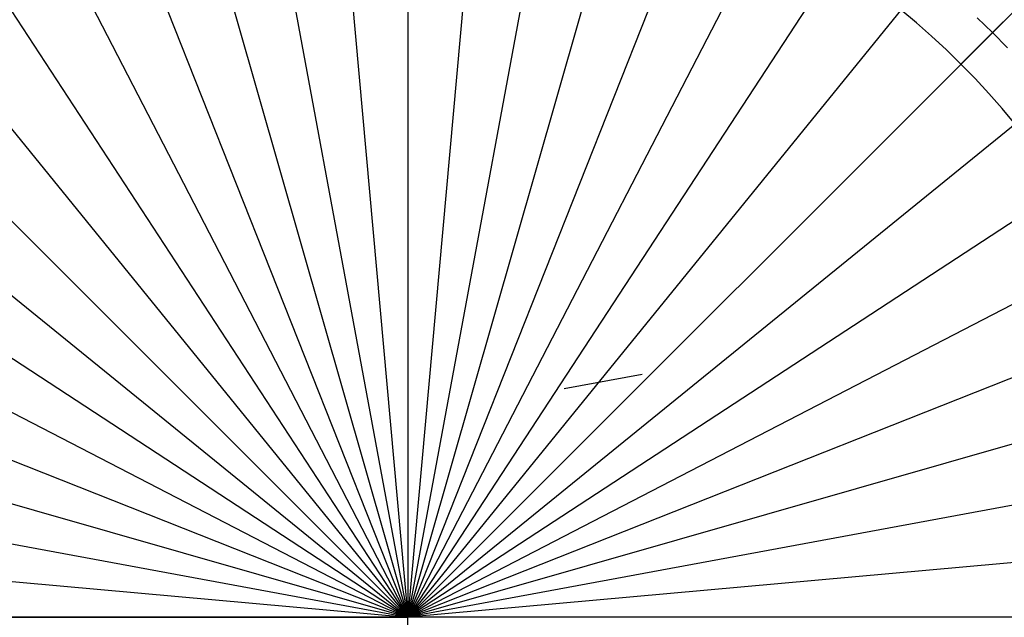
# Model space of a CAD drawing. Header units: millimetres. Extents: x -14 to 488, y -50 to 50.
# Tile 203 of 256: x 367 to 389, y 0 to 13. Entities that reach past the tile are written whole.
import ezdxf

# ---------------------------------------------------------------- set-up
doc = ezdxf.new("R2010")
doc.units = ezdxf.units.MM
doc.header["$MEASUREMENT"] = 0
doc.layers.add('Default', color=7, linetype='Continuous')

msp = doc.modelspace()

# ---------------------------------------------------------------- linework, layer by layer
at = {"layer": 'Default'}
for points in [[(389.19, 10.72), (388.9, 11.068), (388.601, 11.408), (388.294, 11.74), (387.977, 12.065), (387.653, 12.381), (387.32, 12.689), (386.98, 12.988), (386.633, 13.278)], [(388.338, 13.103), (388.681, 12.769), (389.016, 12.426)]]:
    msp.add_lwpolyline(points, dxfattribs=at)
at = {"layer": 'Default', "extrusion": (-0.094115, -0.017416, 0.995409)}
msp.add_lwpolyline([(64.256, 375.367), (64.256, 377.145)], dxfattribs=at)
at = {"layer": 'Default', "extrusion": (-0.089028, 0.995992, -0.008595)}
msp.add_lwpolyline([(-378.145, 161.763), (-379.972, 161.938)], dxfattribs=at)
at = {"layer": 'Default'}
for points in [[(375.597, 20.61, 0.002), (375.597, -0.316, 0)], [(375.597, 20.558, 2.001), (375.597, -0.316, 2)], [(373.721, 20.473, 2.001), (375.597, -0.316, 2)], [(377.472, 20.473, 2.001), (375.597, -0.316, 2)], [(371.798, 20.209, 2.001), (375.597, -0.316, 2)], [(379.395, 20.209, 2.001), (375.597, -0.316, 2)], [(369.853, 19.752, 2.001), (375.597, -0.316, 2)], [(381.34, 19.752, 2.001), (375.597, -0.316, 2)], [(367.913, 19.092, 2.001), (375.597, -0.316, 2)], [(383.28, 19.092, 2.001), (375.597, -0.316, 2)], [(366.009, 18.226, 2.001), (375.597, -0.316, 2)], [(385.184, 18.226, 2.001), (375.597, -0.316, 2)], [(364.174, 17.155, 2.001), (375.597, -0.316, 2)], [(387.019, 17.155, 2.001), (375.597, -0.316, 2)], [(388.955, 16.139, 2.034), (388.927, 16.104, 2.026), (388.897, 16.067, 2.019), (388.865, 16.028, 2.012), (388.83, 15.985, 2.007), (388.793, 15.939, 2.003), (388.753, 15.889, 2.001), (375.597, -0.316, 2)], [(362.44, 15.889, 2.001), (375.597, -0.316, 2)], [(360.837, 14.444, 2.001), (375.597, -0.316, 2)], [(390.356, 14.444, 2.001), (375.597, -0.316, 2)], [(387.977, 12.065, 167.809), (389.886, 13.974, 135.902)], [(359.391, 12.841, 2.001), (375.597, -0.316, 2)], [(391.802, 12.841, 2.001), (375.597, -0.316, 2)], [(358.126, 11.106, 2.001), (375.597, -0.316, 2)], [(393.067, 11.106, 2.001), (375.597, -0.316, 2)], [(357.055, 9.271, 2.001), (375.597, -0.316, 2)], [(394.138, 9.271, 2.001), (375.597, -0.316, 2)], [(356.189, 7.368, 2.001), (375.597, -0.316, 2)], [(395.004, 7.368, 2.001), (375.597, -0.316, 2)], [(355.529, 5.428, 2.001), (375.597, -0.316, 2)], [(395.664, 5.428, 2.001), (375.597, -0.316, 2)], [(355.072, 3.482, 2.001), (375.597, -0.316, 2)], [(396.121, 3.482, 2.001), (375.597, -0.316, 2)], [(354.808, 1.56, 2.001), (375.597, -0.316, 2)], [(396.386, 1.56, 2.001), (375.597, -0.316, 2)], [(354.671, -0.316, 0.002), (375.597, -0.316, 0)], [(375.597, -0.316, 2), (354.723, -0.316, 2.001)], [(354.723, -0.316, 2.001), (375.597, -0.316, 2)], [(396.47, -0.316, 2.001), (375.597, -0.316, 2)], [(396.522, -0.316, 0.002), (375.597, -0.316, 0)], [(375.597, -21.241, 0.002), (375.597, -0.316, 0)]]:
    msp.add_polyline3d(points, dxfattribs=at)

doc.saveas('drawing.dxf')
